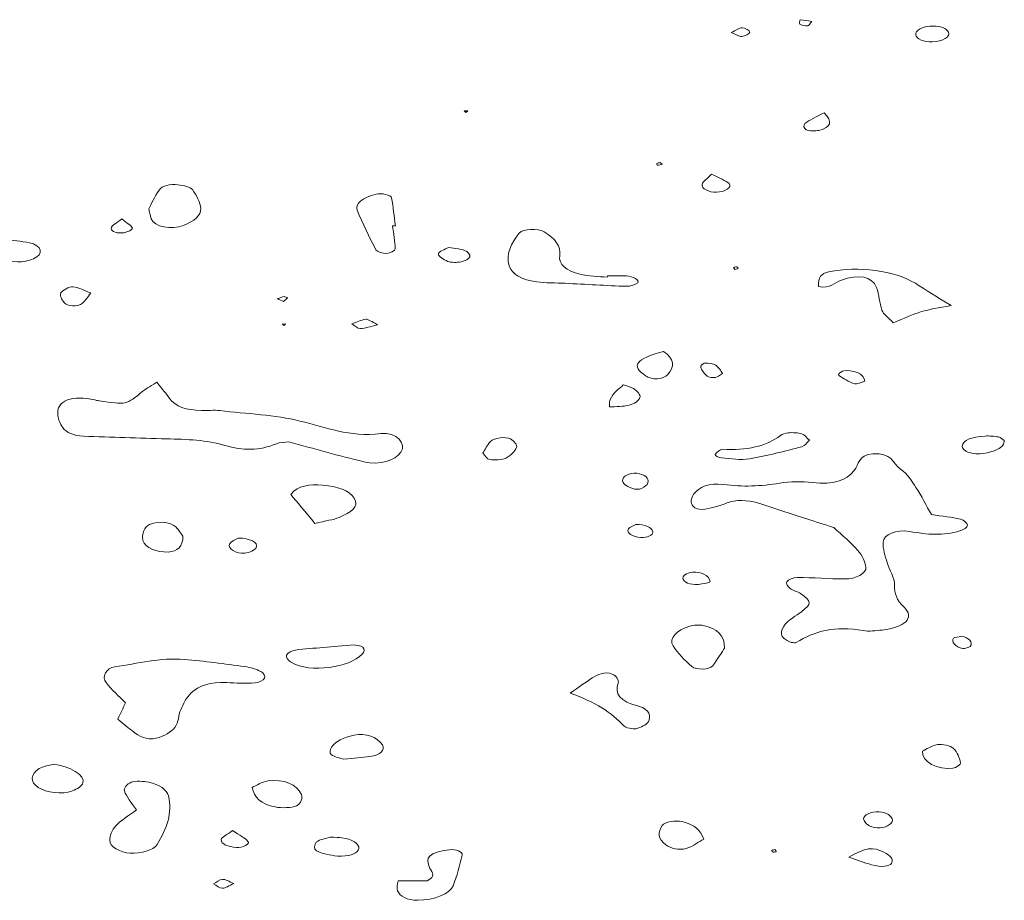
# Model space of a CAD drawing. Extents: x 432 to 1642, y -1026 to -372.
# Tile 12 of 15: x 1509 to 1565, y -971 to -921. Entities that reach past the tile are written whole.
import ezdxf

# ---------------------------------------------------------------- set-up
doc = ezdxf.new("R2010")
doc.units = 0
doc.header["$MEASUREMENT"] = 0
doc.layers.add('Layer 1', color=7, linetype='Continuous')

# ---------------------------------------------------------------- blocks, each defined once
blk = doc.blocks.new('block 22')
at = {"layer": 'Layer 1', "lineweight": 0}
for points, knots in [([(1516.324, -931.494), (1516.393, -931.797), (1516.411, -931.939), (1516.46, -932.078), (1516.621, -932.534), (1517.622, -932.733), (1518.31, -932.451), (1518.899, -932.209), (1519.32, -931.884), (1519.289, -931.492), (1519.26, -931.125), (1519.06, -930.75), (1518.81, -930.406), (1518.713, -930.271), (1518.294, -930.161), (1517.988, -930.125), (1517.531, -930.072), (1517.084, -930.188), (1516.917, -930.428), (1516.644, -930.82), (1516.465, -931.232), (1516.324, -931.494)], [0, 0, 0, 0, 1, 1, 1, 2, 2, 2, 3, 3, 3, 4, 4, 4, 5, 5, 5, 6, 6, 6, 7, 7, 7, 7]), ([(1514.17, -932.607), (1514.158, -932.832), (1514.543, -932.925), (1514.907, -932.87), (1515.108, -932.84), (1515.411, -932.676), (1515.385, -932.602), (1515.334, -932.456), (1515.085, -932.331), (1514.771, -932.08), (1514.467, -932.335), (1514.178, -932.469), (1514.17, -932.607)], [0, 0, 0, 0, 1, 1, 1, 2, 2, 2, 3, 3, 3, 4, 4, 4, 4]), ([(1506.96, -933.863), (1507.375, -934.25), (1507.958, -934.522), (1508.799, -934.541), (1509.108, -934.548), (1509.477, -934.464), (1509.73, -934.359), (1510.338, -934.107), (1510.198, -933.581), (1509.495, -933.446), (1509.017, -933.353), (1508.502, -933.317), (1508.086, -933.266), (1507.734, -933.312), (1507.483, -933.339), (1507.237, -933.379), (1506.967, -933.422), (1506.807, -933.72), (1506.96, -933.863)], [0, 0, 0, 0, 1, 1, 1, 2, 2, 2, 3, 3, 3, 4, 4, 4, 5, 5, 5, 6, 6, 6, 6]), ([(1511.462, -936.848), (1511.643, -937.1), (1512.252, -937.128), (1512.517, -936.901), (1512.698, -936.745), (1512.803, -936.564), (1513.008, -936.315), (1512.63, -936.177), (1512.323, -935.993), (1511.973, -935.964), (1511.772, -935.947), (1511.373, -936.159), (1511.294, -936.306), (1511.207, -936.465), (1511.338, -936.677), (1511.462, -936.848)], [0, 0, 0, 0, 1, 1, 1, 2, 2, 2, 3, 3, 3, 4, 4, 4, 5, 5, 5, 5]), ([(1511.114, -943.323), (1511.142, -943.557), (1511.239, -943.798), (1511.399, -944.016), (1511.604, -944.294), (1512.004, -944.488), (1512.59, -944.509), (1514.171, -944.564), (1515.751, -944.618), (1517.333, -944.658), (1518.483, -944.688), (1519.629, -944.726), (1520.666, -945.032), (1521.695, -945.336), (1522.661, -945.346), (1523.619, -944.94), (1523.807, -944.86), (1524.112, -944.862), (1524.327, -944.831), (1525.787, -945.223), (1527.176, -945.634), (1528.625, -945.97), (1529.544, -946.183), (1530.379, -945.92), (1530.74, -945.415), (1531.087, -944.929), (1530.477, -944.269), (1529.612, -944.363), (1527.762, -944.563), (1526.479, -944.011), (1524.967, -943.64), (1523.559, -943.294), (1521.921, -943.22), (1520.378, -943.044), (1520.041, -943.005), (1519.676, -943.046), (1519.324, -943.039), (1518.448, -943.021), (1517.826, -942.808), (1517.508, -942.347), (1517.332, -942.093), (1517.111, -941.847), (1516.769, -941.423), (1516.302, -941.723), (1516.117, -941.819), (1515.98, -941.933), (1515.029, -942.719), (1515.032, -942.72), (1513.479, -942.485), (1513.394, -942.472), (1513.312, -942.454), (1513.231, -942.436), (1511.976, -942.139), (1511.005, -942.435), (1511.114, -943.323)], [0, 0, 0, 0, 1, 1, 1, 2, 2, 2, 3, 3, 3, 4, 4, 4, 5, 5, 5, 6, 6, 6, 7, 7, 7, 8, 8, 8, 9, 9, 9, 10, 10, 10, 11, 11, 11, 12, 12, 12, 13, 13, 13, 14, 14, 14, 15, 15, 15, 16, 16, 16, 17, 17, 17, 18, 18, 18, 18]), ([(1535.425, -945.468), (1535.571, -945.623), (1535.654, -945.832), (1535.809, -945.849), (1536.103, -945.883), (1536.539, -945.863), (1536.734, -945.762), (1537.033, -945.607), (1537.274, -945.375), (1537.354, -945.155), (1537.408, -945.006), (1537.217, -944.786), (1537.007, -944.663), (1536.746, -944.509), (1536.06, -944.608), (1535.863, -944.817), (1535.67, -945.022), (1535.566, -945.253), (1535.425, -945.468)], [0, 0, 0, 0, 1, 1, 1, 2, 2, 2, 3, 3, 3, 4, 4, 4, 5, 5, 5, 6, 6, 6, 6]), ([(1528.073, -948.053), (1527.789, -947.607), (1527.11, -947.378), (1526.268, -947.313), (1525.527, -947.256), (1524.857, -947.318), (1524.437, -947.835), (1524.824, -948.299), (1525.254, -948.814), (1525.823, -949.495), (1526.446, -949.347), (1526.88, -949.291), (1527.204, -949.157), (1527.858, -948.887), (1528.383, -948.538), (1528.073, -948.053)], [0, 0, 0, 0, 1, 1, 1, 2, 2, 2, 3, 3, 3, 4, 4, 4, 5, 5, 5, 5]), ([(1518.269, -950.226), (1518.17, -950.102), (1518.046, -949.824), (1517.757, -949.612), (1517.329, -949.298), (1516.273, -949.422), (1516.09, -949.798), (1515.984, -950.017), (1515.933, -950.26), (1515.985, -950.483), (1516.075, -950.871), (1516.791, -951.168), (1517.428, -951.133), (1517.948, -951.104), (1518.285, -950.801), (1518.269, -950.226)], [0, 0, 0, 0, 1, 1, 1, 2, 2, 2, 3, 3, 3, 4, 4, 4, 5, 5, 5, 5]), ([(1521.43, -950.337), (1521.311, -950.415), (1521.018, -950.528), (1520.94, -950.675), (1520.804, -950.936), (1521.308, -951.242), (1521.814, -951.196), (1522.067, -951.172), (1522.407, -951.008), (1522.469, -950.875), (1522.596, -950.598), (1522.096, -950.321), (1521.43, -950.337)], [0, 0, 0, 0, 1, 1, 1, 2, 2, 2, 3, 3, 3, 4, 4, 4, 4])]:
    blk.add_open_spline(points, degree=3, knots=knots, dxfattribs=at)

msp = doc.modelspace()

# ---------------------------------------------------------------- linework, layer by layer
at = {"layer": 'Layer 1', "lineweight": 0}
for points in [[(1534.576, -925.895), (1534.355, -925.895), (1534.444, -925.995), (1534.576, -925.895)], [(1524.07, -938.172), (1524.141, -938.077), (1523.953, -938.096), (1524.07, -938.172)]]:
    msp.add_lwpolyline(points, dxfattribs=at)
for points, knots in [([(1553.998, -921.038), (1554.078, -921.033), (1554.134, -920.904), (1554.245, -920.782), (1554.011, -920.747), (1553.796, -920.716), (1553.582, -920.685), (1553.569, -920.771), (1553.492, -920.881), (1553.561, -920.939), (1553.637, -921.001), (1553.854, -921.046), (1553.998, -921.038)], [0, 0, 0, 0, 1, 1, 1, 2, 2, 2, 3, 3, 3, 4, 4, 4, 4]), ([(1550.699, -921.394), (1550.713, -921.315), (1550.411, -921.146), (1550.265, -921.151), (1550.075, -921.157), (1549.901, -921.297), (1549.627, -921.421), (1549.888, -921.523), (1550.087, -921.661), (1550.242, -921.648), (1550.426, -921.631), (1550.682, -921.491), (1550.699, -921.394)], [0, 0, 0, 0, 1, 1, 1, 2, 2, 2, 3, 3, 3, 4, 4, 4, 4]), ([(1561.13, -921.958), (1561.734, -921.94), (1562.213, -921.657), (1562.06, -921.389), (1561.902, -921.111), (1561.488, -921.034), (1561.003, -921.061), (1560.505, -921.088), (1560.155, -921.308), (1560.189, -921.549), (1560.223, -921.787), (1560.647, -921.972), (1561.13, -921.958)], [0, 0, 0, 0, 1, 1, 1, 2, 2, 2, 3, 3, 3, 4, 4, 4, 4]), ([(1553.913, -926.976), (1554.086, -927.047), (1554.452, -927.067), (1554.653, -927.015), (1555.362, -926.831), (1555.438, -926.52), (1554.955, -926.003), (1554.462, -926.267), (1554.104, -926.419), (1553.853, -926.613), (1553.748, -926.694), (1553.786, -926.924), (1553.913, -926.976)], [0, 0, 0, 0, 1, 1, 1, 2, 2, 2, 3, 3, 3, 4, 4, 4, 4]), ([(1545.695, -928.942), (1545.651, -928.915), (1545.607, -928.888), (1545.562, -928.861), (1545.5, -928.876), (1545.41, -928.883), (1545.381, -928.909), (1545.354, -928.934), (1545.391, -928.979), (1545.401, -929.015), (1545.499, -928.991), (1545.597, -928.966), (1545.695, -928.942)], [0, 0, 0, 0, 1, 1, 1, 2, 2, 2, 3, 3, 3, 4, 4, 4, 4]), ([(1548.799, -930.554), (1549.248, -930.547), (1549.71, -930.265), (1549.513, -930.063), (1549.335, -929.882), (1548.96, -929.757), (1548.511, -929.523), (1548.252, -929.789), (1548.007, -929.936), (1547.975, -930.095), (1547.922, -930.358), (1548.348, -930.561), (1548.799, -930.554)], [0, 0, 0, 0, 1, 1, 1, 2, 2, 2, 3, 3, 3, 4, 4, 4, 4]), ([(1529.309, -933.853), (1529.36, -933.951), (1529.722, -934.068), (1529.922, -934.058), (1530.108, -934.049), (1530.417, -933.884), (1530.417, -933.788), (1530.413, -933.352), (1530.319, -932.917), (1530.258, -932.481), (1530.312, -932.479), (1530.367, -932.477), (1530.421, -932.475), (1530.352, -931.94), (1530.295, -931.405), (1530.209, -930.87), (1530.184, -930.713), (1529.608, -930.586), (1529.321, -930.659), (1528.574, -930.848), (1528.089, -931.218), (1528.24, -931.583), (1528.554, -932.345), (1528.916, -933.102), (1529.309, -933.853)], [0, 0, 0, 0, 1, 1, 1, 2, 2, 2, 3, 3, 3, 4, 4, 4, 5, 5, 5, 6, 6, 6, 7, 7, 7, 8, 8, 8, 8]), ([(1538.508, -935.681), (1539.031, -935.749), (1539.592, -935.733), (1540.135, -935.761), (1541.31, -935.82), (1542.482, -935.895), (1543.659, -935.935), (1543.865, -935.941), (1544.146, -935.829), (1544.284, -935.727), (1544.441, -935.612), (1544.003, -935.351), (1543.649, -935.342), (1543.288, -935.333), (1542.926, -935.34), (1542.565, -935.34), (1542.558, -935.366), (1542.552, -935.392), (1542.545, -935.419), (1542.024, -935.364), (1541.457, -935.362), (1540.992, -935.243), (1540.2, -935.041), (1539.743, -934.684), (1539.821, -934.171), (1539.9, -933.65), (1539.577, -933.201), (1538.936, -932.816), (1538.583, -932.603), (1537.716, -932.638), (1537.512, -932.891), (1537.033, -933.487), (1536.727, -934.105), (1536.932, -934.762), (1537.084, -935.249), (1537.641, -935.568), (1538.508, -935.681)], [0, 0, 0, 0, 1, 1, 1, 2, 2, 2, 3, 3, 3, 4, 4, 4, 5, 5, 5, 6, 6, 6, 7, 7, 7, 8, 8, 8, 9, 9, 9, 10, 10, 10, 11, 11, 11, 12, 12, 12, 12]), ([(1533.421, -934.51), (1533.599, -934.581), (1533.961, -934.579), (1534.187, -934.532), (1534.399, -934.489), (1534.652, -934.353), (1534.683, -934.242), (1534.714, -934.128), (1534.552, -933.958), (1534.375, -933.878), (1534.187, -933.794), (1533.881, -933.786), (1533.464, -933.718), (1533.279, -933.824), (1532.886, -933.948), (1532.885, -934.073), (1532.884, -934.222), (1533.168, -934.408), (1533.421, -934.51)], [0, 0, 0, 0, 1, 1, 1, 2, 2, 2, 3, 3, 3, 4, 4, 4, 5, 5, 5, 6, 6, 6, 6]), ([(1550.025, -934.915), (1550.041, -934.889), (1549.977, -934.849), (1549.947, -934.815), (1549.885, -934.831), (1549.788, -934.84), (1549.772, -934.865), (1549.756, -934.89), (1549.82, -934.931), (1549.849, -934.965), (1549.911, -934.949), (1550.011, -934.939), (1550.025, -934.915)], [0, 0, 0, 0, 1, 1, 1, 2, 2, 2, 3, 3, 3, 4, 4, 4, 4]), ([(1554.625, -935.95), (1555.316, -936.09), (1555.526, -935.726), (1555.937, -935.577), (1556.909, -935.224), (1557.697, -935.372), (1557.938, -935.994), (1558.105, -936.425), (1558.097, -936.875), (1558.258, -937.307), (1558.339, -937.524), (1558.62, -937.72), (1558.897, -938.02), (1559.537, -937.764), (1559.999, -937.541), (1560.524, -937.381), (1560.969, -937.245), (1561.486, -937.18), (1562.205, -937.038), (1561.351, -936.502), (1560.767, -936.129), (1560.169, -935.763), (1558.974, -935.032), (1556.918, -934.76), (1555.218, -935.103), (1554.771, -935.193), (1554.609, -935.423), (1554.625, -935.95)], [0, 0, 0, 0, 1, 1, 1, 2, 2, 2, 3, 3, 3, 4, 4, 4, 5, 5, 5, 6, 6, 6, 7, 7, 7, 8, 8, 8, 9, 9, 9, 9]), ([(1524.247, -936.598), (1524.255, -936.588), (1524.104, -936.515), (1524.059, -936.523), (1523.923, -936.548), (1523.804, -936.598), (1523.678, -936.639), (1523.796, -936.694), (1523.912, -936.748), (1524.028, -936.802), (1524.104, -936.735), (1524.19, -936.67), (1524.247, -936.598)], [0, 0, 0, 0, 1, 1, 1, 2, 2, 2, 3, 3, 3, 4, 4, 4, 4]), ([(1529.409, -938.133), (1529.065, -937.965), (1528.849, -937.797), (1528.73, -937.815), (1528.442, -937.86), (1528.2, -937.991), (1527.94, -938.087), (1528.1, -938.181), (1528.265, -938.354), (1528.42, -938.351), (1528.698, -938.347), (1528.971, -938.237), (1529.409, -938.133)], [0, 0, 0, 0, 1, 1, 1, 2, 2, 2, 3, 3, 3, 4, 4, 4, 4]), ([(1544.737, -941.056), (1544.882, -941.155), (1545.19, -941.243), (1545.409, -941.234), (1545.618, -941.225), (1545.898, -941.107), (1545.995, -940.998), (1546.406, -940.532), (1546.404, -940.077), (1545.758, -939.66), (1544.153, -940.096), (1543.882, -940.472), (1544.737, -941.056)], [0, 0, 0, 0, 1, 1, 1, 2, 2, 2, 3, 3, 3, 4, 4, 4, 4]), ([(1548.726, -941.149), (1548.86, -941.129), (1548.953, -941.027), (1549.143, -940.915), (1549.029, -940.77), (1548.946, -940.579), (1548.744, -940.44), (1548.626, -940.359), (1548.318, -940.335), (1548.094, -940.336), (1548.019, -940.336), (1547.859, -940.5), (1547.888, -940.571), (1547.96, -940.749), (1548.088, -940.927), (1548.259, -941.084), (1548.32, -941.14), (1548.586, -941.17), (1548.726, -941.149)], [0, 0, 0, 0, 1, 1, 1, 2, 2, 2, 3, 3, 3, 4, 4, 4, 5, 5, 5, 6, 6, 6, 6]), ([(1555.992, -940.793), (1555.872, -940.824), (1555.735, -940.999), (1555.781, -941.03), (1556.053, -941.21), (1556.351, -941.388), (1556.703, -941.518), (1556.796, -941.553), (1557.105, -941.416), (1557.269, -941.37), (1557.293, -940.955), (1556.56, -940.649), (1555.992, -940.793)], [0, 0, 0, 0, 1, 1, 1, 2, 2, 2, 3, 3, 3, 4, 4, 4, 4]), ([(1544.415, -942.298), (1544.46, -942.139), (1544.26, -941.921), (1544.045, -941.787), (1543.89, -941.691), (1543.671, -941.625), (1543.447, -941.561), (1543.417, -941.617), (1543.38, -941.673), (1543.304, -941.728), (1542.798, -942.096), (1542.624, -942.459), (1542.674, -942.825), (1543.059, -942.821), (1543.455, -942.813), (1543.787, -942.735), (1544.071, -942.668), (1544.369, -942.462), (1544.415, -942.298)], [0, 0, 0, 0, 1, 1, 1, 2, 2, 2, 3, 3, 3, 4, 4, 4, 5, 5, 5, 6, 6, 6, 6]), ([(1548.719, -945.561), (1548.693, -945.601), (1548.931, -945.744), (1549.071, -945.755), (1549.604, -945.795), (1550.194, -945.886), (1550.674, -945.803), (1551.706, -945.627), (1552.693, -945.366), (1553.672, -945.11), (1553.87, -945.059), (1553.95, -944.876), (1554.103, -944.738), (1553.948, -944.601), (1553.859, -944.44), (1553.662, -944.371), (1553.462, -944.302), (1553.152, -944.299), (1552.897, -944.312), (1552.737, -944.32), (1552.541, -944.391), (1552.446, -944.465), (1551.636, -945.106), (1550.508, -945.321), (1549.122, -945.256), (1548.997, -945.25), (1548.795, -945.443), (1548.719, -945.561)], [0, 0, 0, 0, 1, 1, 1, 2, 2, 2, 3, 3, 3, 4, 4, 4, 5, 5, 5, 6, 6, 6, 7, 7, 7, 8, 8, 8, 9, 9, 9, 9]), ([(1563.175, -945.431), (1563.794, -945.614), (1564.367, -945.5), (1564.858, -945.253), (1564.985, -945.189), (1565.111, -945.113), (1565.179, -945.029), (1565.244, -944.948), (1565.232, -944.848), (1565.254, -944.757), (1565.147, -944.686), (1565.062, -944.579), (1564.927, -944.554), (1564.686, -944.508), (1564.407, -944.485), (1564.156, -944.501), (1563.349, -944.553), (1562.883, -944.749), (1562.851, -945.075), (1562.84, -945.194), (1562.995, -945.378), (1563.175, -945.431)], [0, 0, 0, 0, 1, 1, 1, 2, 2, 2, 3, 3, 3, 4, 4, 4, 5, 5, 5, 6, 6, 6, 7, 7, 7, 7]), ([(1548.641, -948.574), (1548.888, -948.514), (1549.126, -948.436), (1549.342, -948.347), (1549.937, -948.1), (1550.553, -948.166), (1551.142, -948.324), (1551.627, -948.455), (1552.067, -948.635), (1552.534, -948.786), (1553.464, -949.086), (1554.4, -949.382), (1555.504, -949.734), (1555.978, -950.178), (1556.485, -950.588), (1556.864, -951.03), (1557.123, -951.332), (1557.289, -951.674), (1557.34, -952.005), (1557.392, -952.348), (1556.751, -952.681), (1556.124, -952.674), (1555.221, -952.664), (1554.319, -952.597), (1553.415, -952.592), (1553.205, -952.591), (1552.887, -952.721), (1552.81, -952.83), (1552.738, -952.933), (1552.864, -953.108), (1552.998, -953.216), (1553.144, -953.335), (1553.427, -953.4), (1553.603, -953.511), (1554.25, -953.919), (1554.25, -954.102), (1553.656, -954.546), (1553.338, -954.784), (1552.938, -955.002), (1552.723, -955.264), (1552.418, -955.637), (1552.329, -956.033), (1553.067, -956.314), (1553.182, -956.314), (1553.317, -956.335), (1553.355, -956.311), (1554.378, -955.661), (1555.574, -955.334), (1557.185, -955.626), (1557.503, -955.684), (1557.908, -955.632), (1558.26, -955.595), (1559.54, -955.462), (1560.165, -954.892), (1559.522, -954.287), (1559.081, -953.872), (1558.964, -953.494), (1558.974, -953.033), (1558.983, -952.602), (1558.681, -952.17), (1558.554, -951.736), (1558.441, -951.35), (1558.298, -950.959), (1558.318, -950.573), (1558.34, -950.136), (1559.077, -949.823), (1559.832, -949.957), (1560.829, -950.133), (1561.775, -950.221), (1562.716, -949.929), (1562.922, -949.866), (1563.139, -949.709), (1563.147, -949.59), (1563.156, -949.479), (1562.941, -949.306), (1562.745, -949.259), (1562.256, -949.144), (1561.722, -949.086), (1561.084, -948.985), (1560.793, -948.473), (1560.532, -947.953), (1560.202, -947.447), (1559.963, -947.081), (1559.728, -946.694), (1559.314, -946.387), (1558.87, -946.059), (1558.81, -945.421), (1557.732, -945.515), (1556.876, -945.589), (1556.945, -946.13), (1556.662, -946.474), (1556.185, -947.056), (1555.481, -947.294), (1554.284, -947.161), (1553.683, -947.095), (1552.991, -947.101), (1552.407, -947.196), (1551.328, -947.37), (1550.299, -947.423), (1549.193, -947.268), (1548.369, -947.153), (1547.774, -947.432), (1547.482, -947.825), (1547.33, -948.029), (1547.291, -948.325), (1547.453, -948.517), (1547.699, -948.807), (1548.226, -948.675), (1548.641, -948.574)], [0, 0, 0, 0, 1, 1, 1, 2, 2, 2, 3, 3, 3, 4, 4, 4, 5, 5, 5, 6, 6, 6, 7, 7, 7, 8, 8, 8, 9, 9, 9, 10, 10, 10, 11, 11, 11, 12, 12, 12, 13, 13, 13, 14, 14, 14, 15, 15, 15, 16, 16, 16, 17, 17, 17, 18, 18, 18, 19, 19, 19, 20, 20, 20, 21, 21, 21, 22, 22, 22, 23, 23, 23, 24, 24, 24, 25, 25, 25, 26, 26, 26, 27, 27, 27, 28, 28, 28, 29, 29, 29, 30, 30, 30, 31, 31, 31, 32, 32, 32, 33, 33, 33, 34, 34, 34, 35, 35, 35, 36, 36, 36, 36]), ([(1544.103, -947.533), (1544.463, -947.61), (1544.889, -947.336), (1544.888, -947.083), (1544.887, -946.825), (1544.513, -946.614), (1544.078, -946.627), (1543.664, -946.639), (1543.3, -946.896), (1543.454, -947.152), (1543.545, -947.305), (1543.83, -947.474), (1544.103, -947.533)], [0, 0, 0, 0, 1, 1, 1, 2, 2, 2, 3, 3, 3, 4, 4, 4, 4]), ([(1544.461, -950.298), (1544.825, -950.325), (1545.179, -950.156), (1545.146, -949.972), (1545.1, -949.724), (1544.72, -949.542), (1544.169, -949.554), (1544.056, -949.621), (1543.811, -949.703), (1543.753, -949.815), (1543.631, -950.051), (1543.979, -950.263), (1544.461, -950.298)], [0, 0, 0, 0, 1, 1, 1, 2, 2, 2, 3, 3, 3, 4, 4, 4, 4]), ([(1547.944, -952.961), (1548.186, -952.923), (1548.407, -952.847), (1548.438, -952.839), (1548.344, -952.432), (1547.899, -952.264), (1547.424, -952.289), (1547.063, -952.308), (1546.795, -952.512), (1546.888, -952.695), (1547.011, -952.933), (1547.422, -953.044), (1547.944, -952.961)], [0, 0, 0, 0, 1, 1, 1, 2, 2, 2, 3, 3, 3, 4, 4, 4, 4]), ([(1546.308, -956.506), (1546.548, -956.921), (1546.978, -957.308), (1547.385, -957.687), (1547.608, -957.894), (1548.399, -957.868), (1548.558, -957.657), (1548.865, -957.25), (1549.112, -956.83), (1549.247, -956.625), (1549.288, -955.92), (1548.81, -955.483), (1548.033, -955.337), (1547.806, -955.295), (1547.47, -955.313), (1547.26, -955.378), (1546.499, -955.611), (1546.054, -956.068), (1546.308, -956.506)], [0, 0, 0, 0, 1, 1, 1, 2, 2, 2, 3, 3, 3, 4, 4, 4, 5, 5, 5, 6, 6, 6, 6]), ([(1562.791, -955.951), (1562.639, -955.987), (1562.4, -956.003), (1562.35, -956.064), (1562.184, -956.267), (1562.462, -956.572), (1562.88, -956.645), (1562.992, -956.664), (1563.254, -956.592), (1563.301, -956.53), (1563.488, -956.283), (1563.259, -956.049), (1562.791, -955.951)], [0, 0, 0, 0, 1, 1, 1, 2, 2, 2, 3, 3, 3, 4, 4, 4, 4]), ([(1526.647, -957.734), (1527.466, -957.63), (1528.11, -957.369), (1528.532, -956.976), (1528.647, -956.87), (1528.68, -956.672), (1528.57, -956.578), (1528.458, -956.482), (1528.125, -956.462), (1528.058, -956.447), (1526.819, -956.55), (1525.76, -956.625), (1524.713, -956.738), (1524.507, -956.76), (1524.251, -956.915), (1524.204, -957.03), (1524.157, -957.147), (1524.276, -957.323), (1524.433, -957.419), (1525.03, -957.785), (1525.82, -957.839), (1526.647, -957.734)], [0, 0, 0, 0, 1, 1, 1, 2, 2, 2, 3, 3, 3, 4, 4, 4, 5, 5, 5, 6, 6, 6, 7, 7, 7, 7]), ([(1522.945, -958.353), (1523.005, -958.241), (1522.898, -958.05), (1522.736, -957.968), (1522.481, -957.839), (1522.137, -957.732), (1521.799, -957.686), (1520.656, -957.531), (1519.508, -957.376), (1518.346, -957.277), (1516.952, -957.158), (1515.692, -957.527), (1514.381, -957.694), (1513.894, -957.756), (1513.611, -958.28), (1513.873, -958.606), (1514.194, -959.008), (1514.613, -959.386), (1514.985, -959.769), (1514.84, -960.072), (1514.705, -960.354), (1514.543, -960.694), (1514.916, -960.999), (1515.154, -961.208), (1515.418, -961.407), (1515.746, -961.654), (1516.18, -961.922), (1516.748, -961.781), (1517.192, -961.671), (1517.621, -961.412), (1517.813, -961.164), (1518.051, -960.857), (1517.997, -960.488), (1518.144, -960.155), (1518.289, -959.826), (1518.44, -959.481), (1518.746, -959.193), (1519.17, -958.792), (1519.831, -958.541), (1520.773, -958.599), (1521.31, -958.632), (1521.86, -958.651), (1522.393, -958.622), (1522.601, -958.611), (1522.885, -958.467), (1522.945, -958.353)], [0, 0, 0, 0, 1, 1, 1, 2, 2, 2, 3, 3, 3, 4, 4, 4, 5, 5, 5, 6, 6, 6, 7, 7, 7, 8, 8, 8, 9, 9, 9, 10, 10, 10, 11, 11, 11, 12, 12, 12, 13, 13, 13, 14, 14, 14, 15, 15, 15, 15]), ([(1544.179, -961.241), (1544.466, -961.171), (1544.792, -961.015), (1544.876, -960.858), (1545.062, -960.513), (1544.993, -960.131), (1544.328, -959.956), (1543.244, -959.672), (1542.943, -959.248), (1543.171, -958.631), (1543.229, -958.473), (1543.062, -958.208), (1542.832, -958.119), (1542.375, -957.942), (1541.985, -958.151), (1541.687, -958.338), (1541.284, -958.589), (1540.921, -958.86), (1540.429, -959.198), (1541.822, -959.707), (1542.816, -960.32), (1543.492, -961.08), (1543.58, -961.178), (1544.019, -961.281), (1544.179, -961.241)], [0, 0, 0, 0, 1, 1, 1, 2, 2, 2, 3, 3, 3, 4, 4, 4, 5, 5, 5, 6, 6, 6, 7, 7, 7, 8, 8, 8, 8]), ([(1529.68, -962.166), (1529.407, -961.71), (1528.703, -961.468), (1528.07, -961.603), (1527.447, -961.736), (1526.999, -961.967), (1526.775, -962.304), (1526.69, -962.432), (1526.634, -962.626), (1526.753, -962.718), (1526.931, -962.854), (1527.275, -962.925), (1527.449, -962.988), (1528.075, -962.924), (1528.523, -962.892), (1528.958, -962.832), (1529.578, -962.745), (1529.862, -962.47), (1529.68, -962.166)], [0, 0, 0, 0, 1, 1, 1, 2, 2, 2, 3, 3, 3, 4, 4, 4, 5, 5, 5, 6, 6, 6, 6]), ([(1561.439, -962.15), (1561.065, -962.217), (1560.78, -962.428), (1560.578, -962.522), (1560.462, -963.104), (1561.497, -963.628), (1562.313, -963.501), (1562.51, -963.471), (1562.777, -963.283), (1562.756, -963.184), (1562.695, -962.901), (1562.579, -962.603), (1562.328, -962.357), (1562.198, -962.229), (1561.679, -962.106), (1561.439, -962.15)], [0, 0, 0, 0, 1, 1, 1, 2, 2, 2, 3, 3, 3, 4, 4, 4, 5, 5, 5, 5]), ([(1510.055, -963.524), (1509.519, -963.825), (1509.524, -964.296), (1509.996, -964.598), (1510.483, -964.909), (1511.329, -965.016), (1511.952, -964.794), (1512.224, -964.697), (1512.489, -964.509), (1512.552, -964.34), (1512.702, -963.93), (1511.803, -963.356), (1510.827, -963.276), (1510.645, -963.332), (1510.286, -963.395), (1510.055, -963.524)], [0, 0, 0, 0, 1, 1, 1, 2, 2, 2, 3, 3, 3, 4, 4, 4, 5, 5, 5, 5]), ([(1523.55, -965.714), (1523.908, -965.788), (1524.513, -965.768), (1524.773, -965.645), (1525.028, -965.525), (1525.135, -965.2), (1525.046, -964.999), (1524.789, -964.409), (1524.055, -964.116), (1523.125, -964.228), (1522.767, -964.271), (1522.479, -964.489), (1522.237, -964.593), (1522.319, -965.177), (1522.739, -965.549), (1523.55, -965.714)], [0, 0, 0, 0, 1, 1, 1, 2, 2, 2, 3, 3, 3, 4, 4, 4, 5, 5, 5, 5]), ([(1514.086, -967.635), (1514.089, -968.002), (1514.684, -968.318), (1515.257, -968.358), (1515.848, -968.4), (1516.595, -968.193), (1516.8, -967.862), (1517.356, -966.964), (1517.685, -966.041), (1517.437, -965.088), (1517.342, -964.723), (1516.939, -964.437), (1516.315, -964.3), (1516.018, -964.235), (1515.551, -964.22), (1515.312, -964.306), (1515.073, -964.392), (1514.868, -964.648), (1514.921, -964.802), (1515.033, -965.135), (1515.319, -965.449), (1515.61, -965.884), (1515.151, -966.232), (1514.71, -966.492), (1514.436, -966.797), (1514.209, -967.049), (1514.084, -967.354), (1514.086, -967.635)], [0, 0, 0, 0, 1, 1, 1, 2, 2, 2, 3, 3, 3, 4, 4, 4, 5, 5, 5, 6, 6, 6, 7, 7, 7, 8, 8, 8, 9, 9, 9, 9]), ([(1558.159, -966.904), (1558.572, -966.89), (1558.938, -966.612), (1558.835, -966.387), (1558.717, -966.131), (1558.406, -965.987), (1557.923, -965.99), (1557.453, -966.013), (1557.099, -966.265), (1557.232, -966.497), (1557.368, -966.737), (1557.635, -966.922), (1558.159, -966.904)], [0, 0, 0, 0, 1, 1, 1, 2, 2, 2, 3, 3, 3, 4, 4, 4, 4]), ([(1547.061, -968.085), (1547.479, -967.953), (1547.779, -967.712), (1548.06, -967.557), (1547.878, -967.058), (1547.552, -966.732), (1546.833, -966.553), (1546.466, -966.462), (1545.814, -966.579), (1545.686, -966.774), (1545.432, -967.159), (1545.422, -967.538), (1545.895, -967.878), (1546.187, -968.088), (1546.643, -968.217), (1547.061, -968.085)], [0, 0, 0, 0, 1, 1, 1, 2, 2, 2, 3, 3, 3, 4, 4, 4, 5, 5, 5, 5]), ([(1521.992, -967.682), (1521.832, -967.49), (1521.509, -967.336), (1521.11, -967.067), (1520.793, -967.306), (1520.472, -967.438), (1520.464, -967.577), (1520.446, -967.855), (1520.847, -967.994), (1521.337, -968.029), (1521.692, -968.054), (1522.127, -967.844), (1521.992, -967.682)], [0, 0, 0, 0, 1, 1, 1, 2, 2, 2, 3, 3, 3, 4, 4, 4, 4]), ([(1528.337, -968.101), (1528.366, -967.825), (1527.937, -967.545), (1527.369, -967.479), (1527.194, -967.459), (1527.011, -967.459), (1526.692, -967.443), (1526.487, -967.511), (1526.08, -967.574), (1525.916, -967.719), (1525.768, -967.85), (1525.75, -968.148), (1525.916, -968.232), (1526.219, -968.386), (1526.687, -968.475), (1527.111, -968.521), (1527.723, -968.588), (1528.311, -968.36), (1528.337, -968.101)], [0, 0, 0, 0, 1, 1, 1, 2, 2, 2, 3, 3, 3, 4, 4, 4, 5, 5, 5, 6, 6, 6, 6]), ([(1532.242, -969.941), (1532.057, -969.941), (1531.789, -969.941), (1531.522, -969.941), (1531.259, -969.941), (1530.995, -969.941), (1530.575, -969.941), (1530.558, -970.159), (1530.468, -970.352), (1530.548, -970.52), (1530.693, -970.826), (1531.071, -971.055), (1531.7, -971.052), (1532.635, -971.047), (1533.571, -970.673), (1533.737, -970.222), (1533.949, -969.645), (1534.09, -969.059), (1534.248, -968.476), (1534.299, -968.286), (1533.867, -968.111), (1533.501, -968.161), (1532.369, -968.316), (1532.076, -968.582), (1532.402, -969.232), (1532.522, -969.471), (1532.763, -969.691), (1532.242, -969.941)], [0, 0, 0, 0, 1, 1, 1, 2, 2, 2, 3, 3, 3, 4, 4, 4, 5, 5, 5, 6, 6, 6, 7, 7, 7, 8, 8, 8, 9, 9, 9, 9]), ([(1557.661, -969.022), (1558.203, -969.175), (1558.688, -969.126), (1558.8, -968.941), (1558.963, -968.67), (1558.697, -968.474), (1558.371, -968.31), (1557.719, -967.984), (1557.348, -968.03), (1556.362, -968.578), (1556.813, -968.734), (1557.219, -968.898), (1557.661, -969.022)], [0, 0, 0, 0, 1, 1, 1, 2, 2, 2, 3, 3, 3, 4, 4, 4, 4]), ([(1552.208, -968.258), (1552.225, -968.233), (1552.159, -968.192), (1552.13, -968.158), (1552.068, -968.174), (1551.967, -968.183), (1551.952, -968.208), (1551.936, -968.234), (1552.001, -968.275), (1552.031, -968.309), (1552.093, -968.293), (1552.192, -968.283), (1552.208, -968.258)], [0, 0, 0, 0, 1, 1, 1, 2, 2, 2, 3, 3, 3, 4, 4, 4, 4]), ([(1520.531, -970.365), (1520.719, -970.363), (1520.903, -970.218), (1521.185, -970.093), (1520.908, -969.985), (1520.7, -969.843), (1520.54, -969.857), (1520.349, -969.874), (1520.197, -970.025), (1520.029, -970.118), (1520.196, -970.206), (1520.365, -970.366), (1520.531, -970.365)], [0, 0, 0, 0, 1, 1, 1, 2, 2, 2, 3, 3, 3, 4, 4, 4, 4])]:
    msp.add_open_spline(points, degree=3, knots=knots, dxfattribs=at)

# ---------------------------------------------------------------- block references
at = {"layer": 'Layer 1'}
msp.add_blockref('block 22', (0, 0), dxfattribs=at)

doc.saveas('drawing.dxf')
